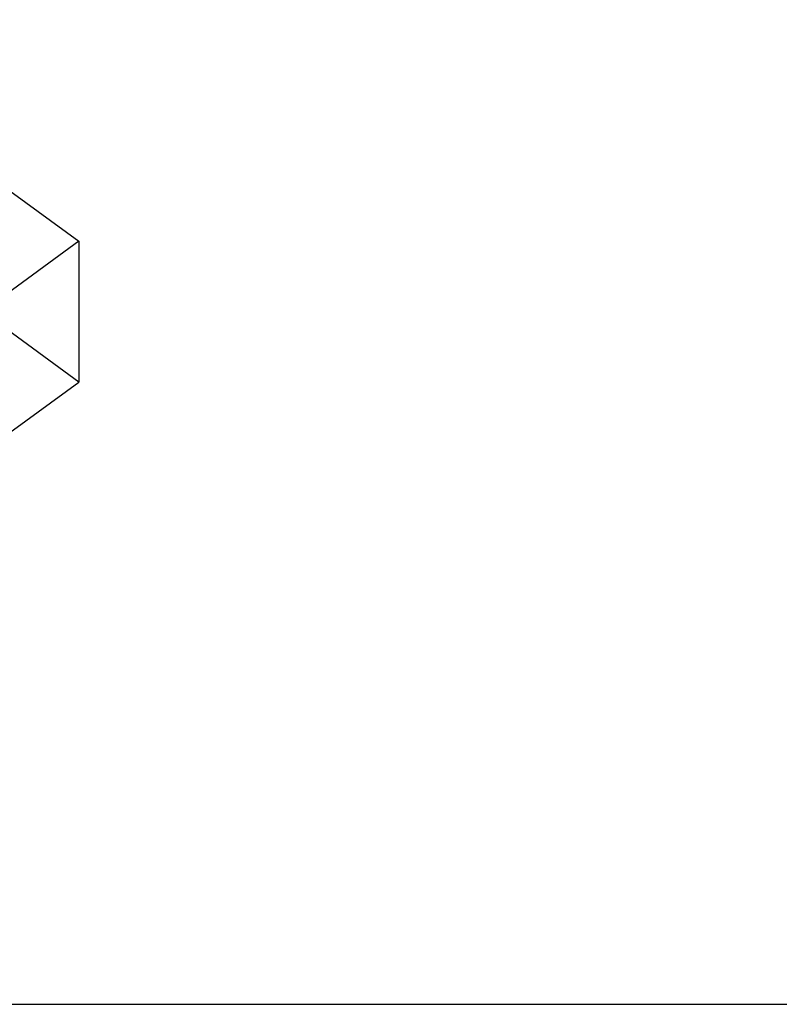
# Model space of a CAD drawing. Header units: inches. Extents: x 0 to 227, y 0 to 147.
# Tile 185 of 247: x 101.464 to 102.233, y 83.233 to 84.232. Entities that reach past the tile are written whole.
import ezdxf

# ---------------------------------------------------------------- set-up
doc = ezdxf.new("R2010")
doc.units = ezdxf.units.IN
doc.header["$LTSCALE"] = 12.466667
doc.header["$MEASUREMENT"] = 0
doc.linetypes.add('HIDDEN', pattern=[0.2, 0.1, -0.1])
doc.layers.get('0').update_dxf_attribs({"linetype": 'CONTINUOUS'})
doc.layers.add('DEFAULT_2', color=8, linetype='HIDDEN')

msp = doc.modelspace()

# ---------------------------------------------------------------- linework, layer by layer
at = {"color": 3, "linetype": 'Continuous'}
msp.add_line((46.15229, 83.23347), (105.29329, 83.23347), dxfattribs=at)
at = {"layer": 'DEFAULT_2', "color": 8, "linetype": 'HIDDEN'}
for p, q in [((101.21663, 84.2317), (101.52349, 84.00708)), ((101.52349, 83.86436), (101.21663, 84.08898)), ((101.52349, 84.00708), (101.21663, 83.78246)), ((101.52349, 84.00708), (101.52349, 83.86436)), ((101.21663, 83.63974), (101.52349, 83.86436))]:
    msp.add_line(p, q, dxfattribs=at)

doc.saveas('drawing.dxf')
